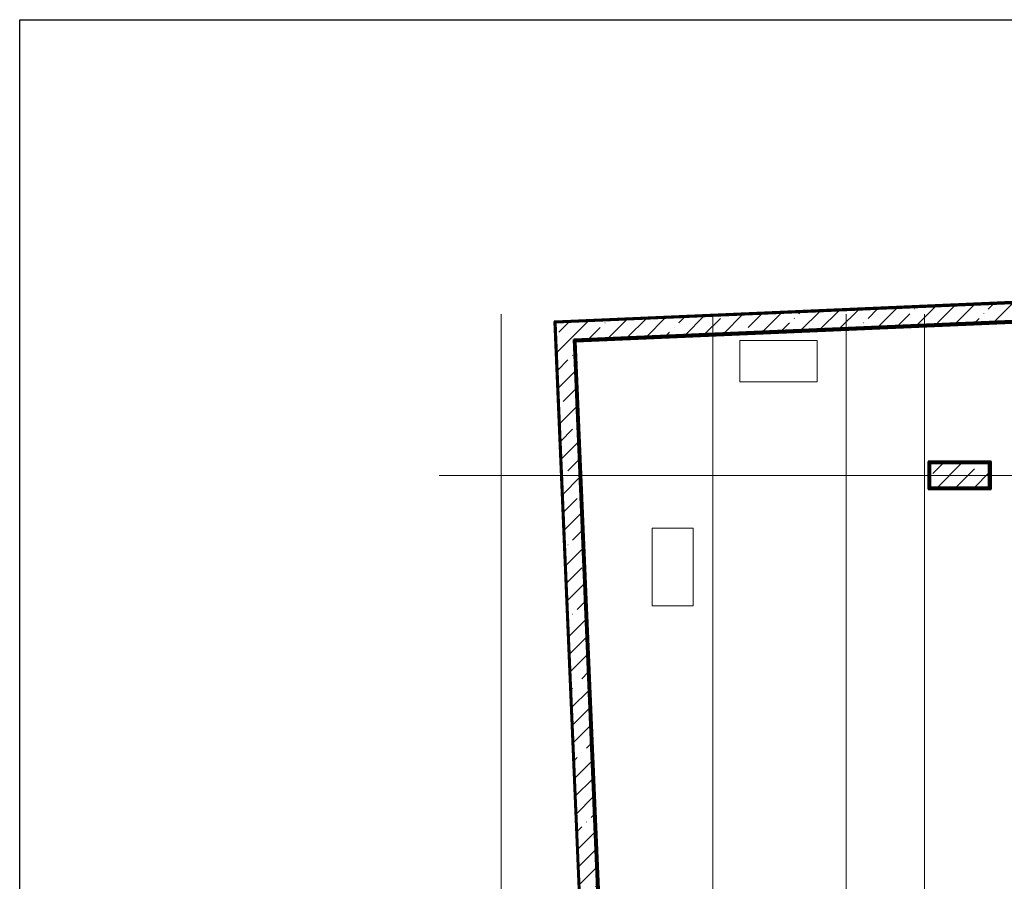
# Model space of a CAD drawing. Header units: millimetres. Extents: x 2069 to 83669, y 801 to 118701.
# Tile 126 of 145: x 2069 to 18817, y 104052 to 118701. Entities that reach past the tile are written whole.
import ezdxf

# ---------------------------------------------------------------- set-up
doc = ezdxf.new("R2010")
doc.units = ezdxf.units.MM
doc.linetypes.add('ADSK_Линия сетки', pattern=[25, 20, -2.5, 0, -2.5])
doc.layers.add('UNPLOTTED', color=2, linetype='Continuous', plot=False)
for name, color, linetype, lineweight in [('Несущие колонны', 7, 'Continuous', 18), ('Оси', 7, 'Continuous', 9), ('Стены разрез', 7, 'Continuous', 40), ('Стены штриховка', 7, 'Continuous', 40), ('Тонкие линии', 7, 'Continuous', 18)]:
    doc.layers.add(name, color=color, linetype=linetype, lineweight=lineweight)
pattern_1 = [(0, (0, 0), (406.4, 101.6), [33.528, -271.272, 33.528, -271.272, -1625.6]), (0, (0, 0), (406.4, 101.6), [-609.6, 33.528, -576.072, 33.528, -271.272, -711.2]), (0, (0, 0), (406.4, 101.6), [-1524, 33.528, -169.672, 33.528, -474.472]), (120, (152.4, 50.8), (-291.188181, 301.1527241), [33.528, -271.272, 33.528, -271.272, -1625.6]), (120, (152.4, 50.8), (-291.188181, 301.1527241), [-609.6, 33.528, -576.072, 33.528, -271.272, -711.2]), (120, (152.4, 50.8), (-291.188181, 301.1527241), [-1524, 33.528, -169.672, 33.528, -474.472]), (240, (203.2, 254), (-115.211819, -402.7527241), [33.528, -271.272, 33.528, -271.272, -1625.6]), (240, (203.2, 254), (-115.211819, -402.7527241), [-609.6, 33.528, -576.072, 33.528, -271.272, -711.2]), (240, (203.2, 254), (-115.211819, -402.7527241), [-1524, 33.528, -169.672, 33.528, -474.472])]
pattern_2 = [(45, (0, 0), (-314.308964, 314.308964), []), (45, (314.3, 0), (-314.308964, 314.308964), [555.625, -111.125, 3.353, -107.772])]

# ---------------------------------------------------------------- blocks, each defined once
blk = doc.blocks.new('*U2')
at = {"layer": 'UNPLOTTED'}
blk.add_lwpolyline([(0, 0), (-816, 0), (-816, 1179), (0, 1179)], close=True, dxfattribs=at)
blk = doc.blocks.new('135_SLK_GD_AR_rvt-1-Оборудование_B2_-11_400__На лист секция 6_-11_400')
at = {"layer": 'Стены разрез', "lineweight": 9, "true_color": 0xaaaaaa}
h = blk.add_hatch(dxfattribs=at)
h.set_pattern_fill('FP_4', color=253, style=0, pattern_type=2)
h.set_pattern_definition(pattern_1)
h.paths.add_polyline_path([(-13046772, -9177611), (-13034087, -9177068), (-13034102, -9177049), (-13046773, -9177591)])
h = blk.add_hatch(dxfattribs=at)
h.set_pattern_fill('FP_4', color=253, style=0, pattern_type=2)
h.set_pattern_definition(pattern_1)
h.paths.add_polyline_path([(-13045992, -9195848), (-13045972, -9195847), (-13046753, -9177610), (-13046772, -9177611), (-13046023, -9195135)])
h = blk.add_hatch(dxfattribs=at)
h.set_pattern_fill('FP_4', color=253, style=0, pattern_type=2)
h.set_pattern_definition(pattern_1)
h.paths.add_polyline_path([(-13040710, -9180100), (-13040710, -9179700), (-13040730, -9179700), (-13040730, -9180100)])
h = blk.add_hatch(dxfattribs=at)
h.set_pattern_fill('FP_4', color=253, style=0, pattern_type=2)
h.set_pattern_definition(pattern_1)
h.paths.add_polyline_path([(-13040730, -9180120), (-13039710, -9180120), (-13039710, -9180100), (-13040730, -9180100)])
at = {"layer": 'Стены разрез', "color": 253, "true_color": 0xaaaaaa}
for p, q in [((-13034120, -9177049), (-13046773, -9177591)), ((-13046737, -9177624), (-13034095, -9177083)), ((-13046773, -9177591), (-13046772, -9177611)), ((-13046772, -9177611), (-13046772, -9177626)), ((-13046772, -9177626), (-13045992, -9195848)), ((-13045957, -9195847), (-13046737, -9177624)), ((-13039675, -9179665), (-13040745, -9179665)), ((-13040745, -9179665), (-13040745, -9179680)), ((-13040745, -9179680), (-13040745, -9179700)), ((-13040745, -9179700), (-13040745, -9180100)), ((-13039675, -9179680), (-13039675, -9179665)), ((-13039675, -9179700), (-13039675, -9179680)), ((-13039675, -9180135), (-13039675, -9179700)), ((-13040745, -9180100), (-13040745, -9180120)), ((-13040745, -9180120), (-13040745, -9180135)), ((-13040745, -9180135), (-13039710, -9180135)), ((-13039710, -9180135), (-13039690, -9180135)), ((-13039690, -9180135), (-13039675, -9180135))]:
    blk.add_line(p, q, dxfattribs=at)
at = {"layer": 'Стены штриховка', "color": 253, "true_color": 0xaaaaaa}
for p, q in [((-13046753, -9177610), (-13034105, -9177069)), ((-13046752, -9177625), (-13046753, -9177610)), ((-13045972, -9195847), (-13046752, -9177625)), ((-13039690, -9179680), (-13040730, -9179680)), ((-13040730, -9179700), (-13040730, -9179680)), ((-13040730, -9179700), (-13040730, -9180100)), ((-13039690, -9179680), (-13039690, -9179700)), ((-13039690, -9180120), (-13039690, -9179700)), ((-13040730, -9180120), (-13040730, -9180100)), ((-13040730, -9180120), (-13039710, -9180120)), ((-13039690, -9180120), (-13039710, -9180120))]:
    blk.add_line(p, q, dxfattribs=at)
blk = doc.blocks.new('Бетон-Прямоугольная-Колонна - CLM_Подземные этажи_В40-400х1000-V88-Оборудование_B2_-11_400__На лист секция 6_-11_400')
at = {"layer": 'Несущие колонны', "lineweight": 9, "true_color": 0xaaaaaa}
h = blk.add_hatch(dxfattribs=at)
h.set_pattern_fill('FP_52', color=253, style=0, pattern_type=2)
h.set_pattern_definition([(315, (9179900.3, -13040209.66), (314.308964, 314.308964), []), (315, (9179900.3, -13040523.97), (314.308964, 314.308964), [555.625, -111.125, 3.353, -107.772])])
h.paths.add_polyline_path([(-200, 500), (-200, -500), (200, -500), (200, 500)])
at = {"layer": 'Несущие колонны', "color": 253, "lineweight": 40, "true_color": 0xaaaaaa}
for p, q in [((200, 500), (-200, 500)), ((-200, 500), (-200, -500)), ((200, -500), (200, 500)), ((-200, -500), (200, -500))]:
    blk.add_line(p, q, dxfattribs=at)
blk = doc.blocks.new('135_SLK_GD_KR_rvt-1-Оборудование_B2_-11_400__На лист секция 6_-11_400')
at = {"layer": 'Стены разрез', "lineweight": 9, "true_color": 0xaaaaaa}
h = blk.add_hatch(dxfattribs=at)
h.set_pattern_fill('FP_6', color=253, style=0, pattern_type=2)
h.set_pattern_definition(pattern_2)
h.paths.add_polyline_path([(-13047073, -9177604), (-13034078, -9177048), (-13034293, -9176757), (-13047086, -9177304)])
h = blk.add_hatch(dxfattribs=at)
h.set_pattern_fill('FP_6', color=253, style=0, pattern_type=2)
h.set_pattern_definition(pattern_2)
h.paths.add_polyline_path([(-13045258, -9213013), (-13046773, -9177591), (-13047073, -9177604), (-13045559, -9212989)])
at = {"layer": 'Стены разрез', "color": 253, "true_color": 0xaaaaaa}
for p, q in [((-13033921, -9176721), (-13047087, -9177284)), ((-13046773, -9177591), (-13034078, -9177048)), ((-13047097, -9177284), (-13047107, -9177285)), ((-13047107, -9177285), (-13045579, -9212988)), ((-13047087, -9177284), (-13047097, -9177284)), ((-13047073, -9177604), (-13045559, -9212989)), ((-13045559, -9212989), (-13047073, -9177604)), ((-13045258, -9213013), (-13046773, -9177591))]:
    blk.add_line(p, q, dxfattribs=at)
at = {"layer": 'Стены штриховка', "color": 253, "true_color": 0xaaaaaa}
for p, q in [((-13033926, -9176731), (-13047086, -9177294)), ((-13033928, -9176735), (-13047086, -9177298)), ((-13033930, -9176739), (-13047086, -9177302)), ((-13034293, -9176757), (-13047086, -9177304)), ((-13047086, -9177304), (-13034293, -9176757)), ((-13047096, -9177294), (-13045569, -9212988)), ((-13047096, -9177294), (-13047092, -9177294)), ((-13047092, -9177294), (-13047086, -9177294)), ((-13047092, -9177298), (-13045565, -9212989)), ((-13047092, -9177298), (-13047088, -9177298)), ((-13047088, -9177298), (-13047086, -9177298)), ((-13047088, -9177302), (-13045561, -9212989)), ((-13047088, -9177302), (-13047086, -9177302)), ((-13047086, -9177304), (-13047073, -9177604)), ((-13047073, -9177604), (-13047086, -9177304))]:
    blk.add_line(p, q, dxfattribs=at)
at = {"layer": 'Несущие колонны', "color": 253, "lineweight": 18, "true_color": 0xaaaaaa, "rotation": 90.00000000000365}
blk.add_blockref('Бетон-Прямоугольная-Колонна - CLM_Подземные этажи_В40-400х1000-V88-Оборудование_B2_-11_400__На лист секция 6_-11_400', (-13040210, -9179900), dxfattribs=at)
blk = doc.blocks.new('A$C946fac60')
at = {"layer": 'Оси', "color": 253, "linetype": 'ADSK_Линия сетки', "true_color": 0xaaaaaa}
for p, q in [((7302.7, 800), (7302.7, 90869.8)), ((10902.7, 800), (10902.7, 90869.8)), ((13172.7, 800), (13172.7, 90869.8)), ((14502.7, 800), (14502.7, 90869.8)), ((78533.6, 88131.6), (6248, 88131.6))]:
    blk.add_line(p, q, dxfattribs=at)
at = {"layer": 'Тонкие линии', "color": 253, "true_color": 0xaaaaaa}
for p, q in [((11361.6, 90424), (11361.6, 89724)), ((12681.6, 90424), (11361.6, 90424)), ((12681.6, 89724), (12681.6, 90424)), ((11361.6, 89724), (12681.6, 89724)), ((10572.7, 87231.6), (9872.7, 87231.6)), ((9872.7, 87231.6), (9872.7, 85911.6)), ((10572.7, 85911.6), (10572.7, 87231.6)), ((9872.7, 85911.6), (10572.7, 85911.6))]:
    blk.add_line(p, q, dxfattribs=at)
at = {"lineweight": 5}
for name in ['135_SLK_GD_KR_rvt-1-Оборудование_B2_-11_400__На лист секция 6_-11_400', '135_SLK_GD_AR_rvt-1-Оборудование_B2_-11_400__На лист секция 6_-11_400']:
    blk.add_blockref(name, (13055312.4, 9268031.9), dxfattribs=at)

msp = doc.modelspace()

# ---------------------------------------------------------------- block references
at = {"layer": 'UNPLOTTED', "xscale": 100, "yscale": 100, "zscale": 100}
msp.add_blockref('*U2', (83669, 801), dxfattribs=at)

# ---------------------------------------------------------------- next in the draw order: block references
msp.add_blockref('A$C946fac60', (2954, 22822))

doc.saveas('drawing.dxf')
